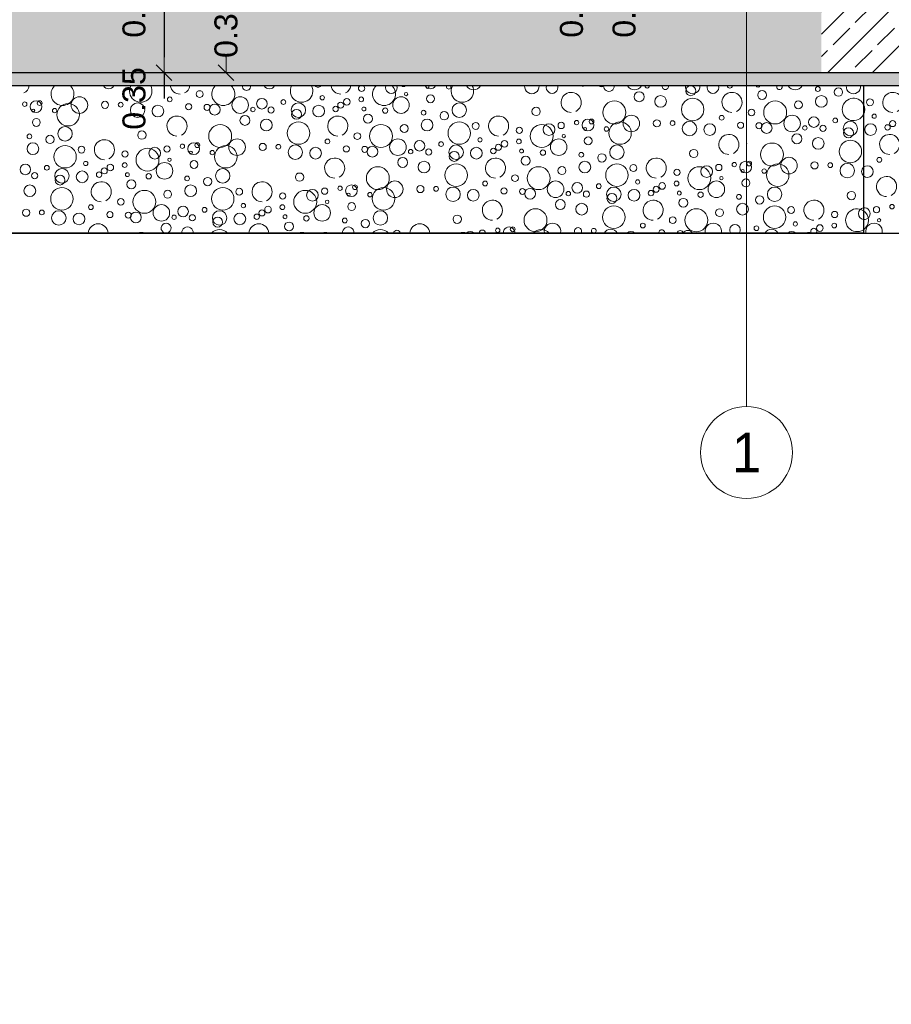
# Model space of a CAD drawing. Header units: metres. Extents: x -12 to 62.3, y -22.2 to 2.8.
# Tile 123 of 214: x 42.5 to 45.8, y -18.4 to -14.7. Entities that reach past the tile are written whole.
import ezdxf
from ezdxf.enums import TextEntityAlignment as Align

# ---------------------------------------------------------------- set-up
doc = ezdxf.new("R2010")
doc.units = ezdxf.units.M
doc.header["$LTSCALE"] = 20
doc.header["$MEASUREMENT"] = 0
doc.linetypes.add('Raster', pattern=[0.2, 0.1, -0.05, 0, -0.05])
doc.linetypes.add('Strichlinie', pattern=[0.2, 0.15, -0.05])
doc.layers.get('0').update_dxf_attribs({"color": 8, "lineweight": 9})
doc.layers.get('Defpoints').update_dxf_attribs({"color": 8, "lineweight": 9})
for name, color, linetype in [('EG__..___A_____ZEICHNEN', 8, 'Continuous'), ('Neubau_A - Bodenaustausch', 8, 'Continuous'), ('Neubau_A - Sauberkeitsschicht', 8, 'Continuous'), ('Neubau_A-Bodenplatte', 8, 'Continuous'), ('Neubau_R-Konstruktionsraster gross', 33, 'Continuous'), ('Neubau_T-Bemaßung', 8, 'Continuous')]:
    doc.layers.add(name, color=color, linetype=linetype)
doc.layers.add('S-Linien _ Schraffuren.2D', color=8, linetype='Continuous', lineweight=9)
doc.styles.add('ERSTELLTER_STIL_1', font='txt')
doc.styles.add('ERSTELLTER_STIL_2', font='arial.ttf')
doc.dimstyles.new('ERSTELLTER_STIL__1', dxfattribs={"dimtxt": 0.0875, "dimasz": 0.059375, "dimexe": 0.18, "dimexo": 0.0625, "dimgap": 0, "dimtad": 1, "dimzin": 0, "dimdsep": 46, "dimtxsty": 'ERSTELLTER_STIL_2', "dimblk": 'ARROWHEAD_6', "dimblk1": 'ARROWHEAD_6', "dimblk2": 'ARROWHEAD_6', "dimcen": 0.09, "dimclrd": 7, "dimclre": 7, "dimclrt": 7, "dimazin": 0, "dimtfac": 1, "dimtdec": 4, "dimtmove": 0, "dimatfit": 3, "dimfxl": 1, "dimtolj": 1, "dimtzin": 0, "dimarcsym": 0})
pattern_1 = [(45, (2952.9134, -10.175), (-0.0848528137, 0.0848528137), []), (45, (2952.87097, -10.13257), (-0.0848528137, 0.0848528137), [0.09, -0.03])]

# ---------------------------------------------------------------- blocks, each defined once
blk = doc.blocks.new('*X372', base_point=(-18420.1572, 0))
at = {"layer": 'Neubau_A - Bodenaustausch', "color": 253, "linetype": 'Continuous', "lineweight": 9, "true_color": 0x9f9f9f}
for centre, radius in [((-21327.5693, -4.7923), 0.00908), ((-21327.4908, -4.8041), 0.0158), ((-21330.379, -4.8534), 0.0315), ((-21330.0352, -4.8316), 0.00908), ((-21329.9215, -4.8113), 0.0128), ((-21329.7671, -4.8534), 0.0315), ((-21329.6846, -4.8481), 0.0201), ((-21329.4548, -4.8255), 0.00812), ((-21329.3614, -4.841), 0.0126), ((-21329.3067, -4.8316), 0.00908), ((-21329.1553, -4.8534), 0.0315), ((-21329.1362, -4.8113), 0.00642), ((-21329.043, -4.8293), 0.015), ((-21328.2491, -4.8216), 0.0189), ((-21328.1677, -4.8393), 0.0223), ((-21328.0455, -4.8699), 0.0427), ((-21327.7812, -4.815), 0.0169), ((-21327.5559, -4.8393), 0.0223), ((-21330.5871, -4.8498), 0.00837), ((-21330.544, -4.8593), 0.0223), ((-21330.5547, -4.8742), 0.00574), ((-21330.5303, -4.8458), 0.00908), ((-21330.4735, -4.8742), 0.00837), ((-21330.4218, -4.8899), 0.0427), ((-21330.2816, -4.8527), 0.0137), ((-21330.2219, -4.8518), 0.00908), ((-21330.1574, -4.8725), 0.0275), ((-21330.0804, -4.8763), 0.0223), ((-21329.9632, -4.8598), 0.0117), ((-21329.8931, -4.862), 0.0115), ((-21329.8641, -4.8706), 0.0205), ((-21329.7186, -4.8701), 0.00837), ((-21329.6496, -4.8721), 0.0118), ((-21329.6029, -4.8417), 0.00908), ((-21329.5456, -4.8725), 0.0275), ((-21329.4685, -4.8763), 0.0223), ((-21329.4041, -4.8681), 0.0103), ((-21329.3845, -4.8536), 0.0115), ((-21329.2965, -4.8681), 0.00732), ((-21329.2154, -4.8742), 0.0101), ((-21328.9337, -4.8725), 0.0275), ((-21328.6414, -4.8775), 0.0158), ((-21328.3434, -4.8813), 0.0436), ((-21327.8215, -4.8813), 0.0128), ((-21327.7316, -4.8813), 0.0436), ((-21327.6431, -4.8525), 0.015), ((-21330.543, -4.9193), 0.015), ((-21329.7491, -4.9116), 0.0189), ((-21329.5528, -4.8886), 0.0189), ((-21329.2812, -4.905), 0.0169), ((-21329.0693, -4.8823), 0.00908), ((-21328.9908, -4.8941), 0.0158), ((-21328.4303, -4.9158), 0.00908), ((-21328.279, -4.9234), 0.0315), ((-21327.9352, -4.9016), 0.00908), ((-21327.6671, -4.9234), 0.0315), ((-21327.5846, -4.9181), 0.0201), ((-21327.5029, -4.9117), 0.00908), ((-21330.4337, -4.9625), 0.0275), ((-21329.8434, -4.9713), 0.0436), ((-21329.6677, -4.9293), 0.0223), ((-21329.5455, -4.9599), 0.0427), ((-21329.2316, -4.9713), 0.0436), ((-21329.1431, -4.9425), 0.015), ((-21329.0559, -4.9293), 0.0223), ((-21328.9336, -4.9599), 0.0427), ((-21328.871, -4.9327), 0.013), ((-21328.7052, -4.9495), 0.0119), ((-21328.6198, -4.9713), 0.0436), ((-21328.5922, -4.9463), 0.0223), ((-21328.546, -4.9308), 0.0119), ((-21328.4871, -4.9198), 0.00837), ((-21328.444, -4.9293), 0.0223), ((-21328.4547, -4.9442), 0.00574), ((-21328.3735, -4.9442), 0.00837), ((-21328.3218, -4.9599), 0.0427), ((-21328.1816, -4.9227), 0.0137), ((-21328.1219, -4.9218), 0.00908), ((-21328.0574, -4.9425), 0.0275), ((-21327.9804, -4.9463), 0.0223), ((-21327.8632, -4.9298), 0.0117), ((-21327.7931, -4.932), 0.0115), ((-21327.7641, -4.9406), 0.0205), ((-21327.6186, -4.9401), 0.00837), ((-21327.5496, -4.9421), 0.0118), ((-21327.4456, -4.9425), 0.0275), ((-21327.4528, -4.9586), 0.0189), ((-21330.5693, -4.9723), 0.00908), ((-21330.4908, -4.9841), 0.0158), ((-21330.1414, -4.9675), 0.0158), ((-21329.779, -5.0134), 0.0315), ((-21329.3215, -4.9713), 0.0128), ((-21329.1671, -5.0134), 0.0315), ((-21328.8548, -4.9855), 0.00812), ((-21328.5553, -5.0134), 0.0315), ((-21328.5362, -4.9713), 0.00642), ((-21328.443, -4.9893), 0.015), ((-21327.6491, -4.9816), 0.0189), ((-21327.5677, -4.9993), 0.0223), ((-21330.5559, -5.0193), 0.0223), ((-21330.4336, -5.0499), 0.0427), ((-21330.371, -5.0227), 0.013), ((-21330.1198, -5.0613), 0.0436), ((-21330.0922, -5.0363), 0.0223), ((-21330.046, -5.0208), 0.0119), ((-21329.9871, -5.0098), 0.00837), ((-21329.944, -5.0193), 0.0223), ((-21329.9303, -5.0058), 0.00908), ((-21329.8218, -5.0499), 0.0427), ((-21329.6816, -5.0127), 0.0137), ((-21329.6219, -5.0118), 0.00908), ((-21329.5574, -5.0325), 0.0275), ((-21329.4804, -5.0363), 0.0223), ((-21329.4352, -4.9916), 0.00908), ((-21329.3632, -5.0198), 0.0117), ((-21329.2931, -5.022), 0.0115), ((-21329.2641, -5.0306), 0.0205), ((-21329.0846, -5.0081), 0.0201), ((-21329.0029, -5.0017), 0.00908), ((-21328.9456, -5.0325), 0.0275), ((-21328.8685, -5.0363), 0.0223), ((-21328.8041, -5.0281), 0.0103), ((-21328.7845, -5.0136), 0.0115), ((-21328.7614, -5.001), 0.0126), ((-21328.7067, -4.9916), 0.00908), ((-21328.3337, -5.0325), 0.0275), ((-21327.7434, -5.0413), 0.0436), ((-21327.4455, -5.0299), 0.0427), ((-21330.2052, -5.0395), 0.0119), ((-21330.0362, -5.0613), 0.00642), ((-21329.9547, -5.0342), 0.00574), ((-21329.8735, -5.0342), 0.00837), ((-21329.1491, -5.0716), 0.0189), ((-21329.1186, -5.0301), 0.00837), ((-21329.0496, -5.0321), 0.0118), ((-21328.9528, -5.0486), 0.0189), ((-21328.6965, -5.0281), 0.00732), ((-21328.6812, -5.065), 0.0169), ((-21328.6154, -5.0342), 0.0101), ((-21328.4693, -5.0423), 0.00908), ((-21328.3908, -5.0541), 0.0158), ((-21328.0414, -5.0375), 0.0158), ((-21327.679, -5.0834), 0.0315), ((-21330.5846, -5.0981), 0.0201), ((-21330.5029, -5.0917), 0.00908), ((-21330.3548, -5.0755), 0.00812), ((-21330.2845, -5.1036), 0.0115), ((-21330.2614, -5.091), 0.0126), ((-21330.2067, -5.0816), 0.00908), ((-21330.0553, -5.1034), 0.0315), ((-21329.943, -5.0793), 0.015), ((-21329.2434, -5.1313), 0.0436), ((-21329.0677, -5.0893), 0.0223), ((-21328.9455, -5.1199), 0.0427), ((-21328.6316, -5.1313), 0.0436), ((-21328.5431, -5.1025), 0.015), ((-21328.4559, -5.0893), 0.0223), ((-21328.3336, -5.1199), 0.0427), ((-21328.271, -5.0927), 0.013), ((-21328.0198, -5.1313), 0.0436), ((-21327.9922, -5.1063), 0.0223), ((-21327.946, -5.0908), 0.0119), ((-21327.8871, -5.0798), 0.00837), ((-21327.844, -5.0893), 0.0223), ((-21327.8303, -5.0758), 0.00908), ((-21327.7218, -5.1199), 0.0427), ((-21327.5816, -5.0827), 0.0137), ((-21327.5219, -5.0818), 0.00908), ((-21327.4574, -5.1025), 0.0275), ((-21330.5496, -5.1221), 0.0118), ((-21330.4456, -5.1225), 0.0275), ((-21330.4528, -5.1386), 0.0189), ((-21330.3685, -5.1263), 0.0223), ((-21330.3041, -5.1181), 0.0103), ((-21330.1965, -5.1181), 0.00732), ((-21330.1154, -5.1242), 0.0101), ((-21329.9693, -5.1323), 0.00908), ((-21329.8908, -5.1441), 0.0158), ((-21329.8337, -5.1225), 0.0275), ((-21329.5414, -5.1275), 0.0158), ((-21328.7215, -5.1313), 0.0128), ((-21328.1052, -5.1095), 0.0119), ((-21327.9362, -5.1313), 0.00642), ((-21327.8547, -5.1042), 0.00574), ((-21327.7735, -5.1042), 0.00837), ((-21330.5677, -5.1793), 0.0223), ((-21330.4455, -5.2099), 0.0427), ((-21330.1812, -5.155), 0.0169), ((-21329.9559, -5.1793), 0.0223), ((-21329.8336, -5.2099), 0.0427), ((-21329.446, -5.1808), 0.0119), ((-21329.3871, -5.1698), 0.00837), ((-21329.344, -5.1793), 0.0223), ((-21329.3303, -5.1658), 0.00908), ((-21329.2218, -5.2099), 0.0427), ((-21329.179, -5.1734), 0.0315), ((-21329.0816, -5.1727), 0.0137), ((-21329.0219, -5.1718), 0.00908), ((-21328.9574, -5.1925), 0.0275), ((-21328.8352, -5.1516), 0.00908), ((-21328.7632, -5.1798), 0.0117), ((-21328.5671, -5.1734), 0.0315), ((-21328.4846, -5.1681), 0.0201), ((-21328.4029, -5.1617), 0.00908), ((-21328.3456, -5.1925), 0.0275), ((-21328.2548, -5.1455), 0.00812), ((-21328.1845, -5.1736), 0.0115), ((-21328.1614, -5.161), 0.0126), ((-21328.1067, -5.1516), 0.00908), ((-21327.9553, -5.1734), 0.0315), ((-21327.843, -5.1493), 0.015), ((-21327.7337, -5.1925), 0.0275), ((-21330.1316, -5.2213), 0.0436), ((-21330.0431, -5.1925), 0.015), ((-21329.771, -5.1827), 0.013), ((-21329.6052, -5.1995), 0.0119), ((-21329.5198, -5.2213), 0.0436), ((-21329.4922, -5.1963), 0.0223), ((-21329.3547, -5.1942), 0.00574), ((-21329.2735, -5.1942), 0.00837), ((-21328.8804, -5.1963), 0.0223), ((-21328.6931, -5.182), 0.0115), ((-21328.6641, -5.1906), 0.0205), ((-21328.5186, -5.1901), 0.00837), ((-21328.4496, -5.1921), 0.0118), ((-21328.3528, -5.2086), 0.0189), ((-21328.2685, -5.1963), 0.0223), ((-21328.2041, -5.1881), 0.0103), ((-21328.0965, -5.1881), 0.00732), ((-21328.0154, -5.1942), 0.0101), ((-21327.8693, -5.2023), 0.00908), ((-21327.7908, -5.2141), 0.0158), ((-21327.4414, -5.1975), 0.0158), ((-21330.3352, -5.2416), 0.00908), ((-21330.2215, -5.2213), 0.0128), ((-21330.0671, -5.2634), 0.0315), ((-21329.9846, -5.2581), 0.0201), ((-21329.9029, -5.2517), 0.00908), ((-21329.7548, -5.2355), 0.00812), ((-21329.6614, -5.251), 0.0126), ((-21329.6067, -5.2416), 0.00908), ((-21329.4553, -5.2634), 0.0315), ((-21329.4362, -5.2213), 0.00642), ((-21329.343, -5.2393), 0.015), ((-21328.5491, -5.2316), 0.0189), ((-21328.4677, -5.2493), 0.0223), ((-21328.3455, -5.2799), 0.0427), ((-21328.0812, -5.225), 0.0169), ((-21327.8559, -5.2493), 0.0223), ((-21327.7336, -5.2799), 0.0427), ((-21327.671, -5.2527), 0.013), ((-21330.5816, -5.2627), 0.0137), ((-21330.5219, -5.2618), 0.00908), ((-21330.4574, -5.2825), 0.0275), ((-21330.3804, -5.2863), 0.0223), ((-21330.2632, -5.2698), 0.0117), ((-21330.1931, -5.272), 0.0115), ((-21330.1641, -5.2806), 0.0205), ((-21330.0186, -5.2801), 0.00837), ((-21329.9496, -5.2821), 0.0118), ((-21329.8456, -5.2825), 0.0275), ((-21329.8528, -5.2986), 0.0189), ((-21329.7685, -5.2863), 0.0223), ((-21329.7041, -5.2781), 0.0103), ((-21329.6845, -5.2636), 0.0115), ((-21329.5965, -5.2781), 0.00732), ((-21329.5154, -5.2842), 0.0101), ((-21329.2337, -5.2825), 0.0275), ((-21328.9414, -5.2875), 0.0158), ((-21328.6434, -5.2913), 0.0436), ((-21328.1215, -5.2913), 0.0128), ((-21328.0316, -5.2913), 0.0436), ((-21327.9431, -5.2625), 0.015), ((-21327.5052, -5.2695), 0.0119), ((-21329.5812, -5.315), 0.0169), ((-21329.3693, -5.2923), 0.00908), ((-21329.2908, -5.3041), 0.0158), ((-21328.7303, -5.3258), 0.00908), ((-21328.2352, -5.3116), 0.00908), ((-21327.8029, -5.3217), 0.00908), ((-21327.6548, -5.3055), 0.00812), ((-21327.5614, -5.321), 0.0126), ((-21327.5067, -5.3116), 0.00908), ((-21328.7871, -5.3298), 0.00837)]:
    blk.add_circle(centre, radius, dxfattribs=at)
for centre, radius, start, end in [((-21330.6077, -4.7731), 0.0382, 296.5651, 349.6401), ((-21330.4434, -4.8113), 0.0436, 134.0002, 45.9998), ((-21330.2677, -4.7693), 0.0223, 208.6792, 331.3208), ((-21330.1455, -4.7999), 0.0427, 152.2733, 27.7267), ((-21329.9959, -4.7731), 0.0382, 190.3599, 270), ((-21329.9959, -4.7731), 0.0382, 296.5651, 349.6401), ((-21329.8316, -4.8113), 0.0436, 134.0002, 45.9998), ((-21329.7431, -4.7825), 0.015, 170.4066, 9.5934), ((-21329.6559, -4.7693), 0.0223, 208.6792, 331.3208), ((-21329.5336, -4.7999), 0.0427, 152.2733, 27.7267), ((-21329.471, -4.7727), 0.013, 214.1665, 325.8335), ((-21329.384, -4.7731), 0.0382, 190.3599, 270), ((-21329.384, -4.7731), 0.0382, 296.5651, 349.6401), ((-21329.3052, -4.7895), 0.0119, 127.0959, 52.9041), ((-21329.2198, -4.8113), 0.0436, 134.0002, 45.9998), ((-21329.1922, -4.7863), 0.0223, 163.6432, 16.3568), ((-21329.146, -4.7708), 0.0119, 230.4709, 309.5291), ((-21329.044, -4.7693), 0.0223, 208.6792, 331.3208), ((-21329.0547, -4.7842), 0.00574, 133.4617, 46.5383), ((-21328.9735, -4.7842), 0.00837, 150.1377, 29.8623), ((-21328.9218, -4.7999), 0.0427, 152.2733, 27.7267), ((-21328.879, -4.7634), 0.0315, 211.9024, 328.0976), ((-21328.6574, -4.7825), 0.0275, 174.8914, 5.1086), ((-21328.5804, -4.7863), 0.0223, 163.6432, 16.3568), ((-21328.4632, -4.7698), 0.0117, 240.9652, 299.0348), ((-21328.3931, -4.772), 0.0115, 224.2462, 315.7538), ((-21328.3641, -4.7806), 0.0205, 178.4632, 1.5368), ((-21328.2671, -4.7634), 0.0315, 211.9024, 328.0976), ((-21328.2186, -4.7801), 0.00837, 179.2639, 0.7361), ((-21328.1496, -4.7821), 0.0118, 169.5963, 10.4037), ((-21328.0456, -4.7825), 0.0275, 174.8914, 5.1086), ((-21328.0528, -4.7986), 0.0189, 98.958, 81.042), ((-21327.9685, -4.7863), 0.0223, 163.6432, 16.3568), ((-21327.9041, -4.7781), 0.0103, 190.7036, 349.2964), ((-21327.7965, -4.7781), 0.00732, 195.2279, 344.7721), ((-21327.7154, -4.7842), 0.0101, 155.7579, 24.2421), ((-21327.6553, -4.7634), 0.0315, 211.9024, 328.0976), ((-21327.4337, -4.7825), 0.0275, 174.8914, 5.1086), ((-21328.5077, -4.8431), 0.0382, 296.5651, 270), ((-21327.8959, -4.8431), 0.0382, 296.5651, 270), ((-21327.4336, -4.8699), 0.0427, 26.931, 333.069), ((-21330.0077, -4.9331), 0.0382, 296.5651, 270), ((-21329.3959, -4.9331), 0.0382, 296.5651, 270), ((-21328.784, -4.9331), 0.0382, 296.5651, 270), ((-21327.9077, -5.0031), 0.0382, 296.5651, 270), ((-21330.284, -5.0231), 0.0382, 296.5651, 270), ((-21329.4077, -5.0931), 0.0382, 296.5651, 270), ((-21328.7959, -5.0931), 0.0382, 296.5651, 270), ((-21328.184, -5.0931), 0.0382, 296.5651, 270), ((-21327.3804, -5.1063), 0.0223, 132.9867, 227.0134), ((-21330.2959, -5.1831), 0.0382, 296.5651, 270), ((-21329.684, -5.1831), 0.0382, 296.5651, 270), ((-21328.8077, -5.2531), 0.0382, 296.5651, 270), ((-21328.1959, -5.2531), 0.0382, 296.5651, 270), ((-21327.584, -5.2531), 0.0382, 296.5651, 270), ((-21327.4198, -5.2913), 0.0436, 56.2319, 303.7681), ((-21327.3922, -5.2663), 0.0223, 98.6533, 261.3467), ((-21330.3077, -5.3431), 0.0382, 4.7003, 175.2997), ((-21330.0491, -5.3216), 0.0189, 284.1222, 255.8778), ((-21329.9677, -5.3393), 0.0223, 358.2255, 181.7745), ((-21329.6959, -5.3431), 0.0382, 4.7003, 175.2997), ((-21329.3559, -5.3393), 0.0223, 358.2255, 181.7745), ((-21329.084, -5.3431), 0.0382, 4.7003, 175.2997), ((-21328.744, -5.3393), 0.0223, 358.2255, 181.7745), ((-21328.579, -5.3334), 0.0315, 347.8175, 192.1825), ((-21327.9671, -5.3334), 0.0315, 347.8175, 192.1825), ((-21327.8846, -5.3281), 0.0201, 323.6342, 216.3658), ((-21330.1434, -5.3813), 0.0436, 71.6093, 108.3907), ((-21329.8455, -5.3699), 0.0427, 44.3782, 135.6218), ((-21329.5316, -5.3813), 0.0436, 71.6093, 108.3907), ((-21329.4431, -5.3525), 0.015, 56.4776, 123.5224), ((-21329.2336, -5.3699), 0.0427, 44.3782, 135.6218), ((-21329.171, -5.3427), 0.013, 12.0056, 167.9944), ((-21328.9198, -5.3813), 0.0436, 71.6093, 108.3907), ((-21328.8922, -5.3563), 0.0223, 46.933, 133.067), ((-21328.846, -5.3408), 0.0119, 3.8018, 176.1982), ((-21328.6218, -5.3699), 0.0427, 44.3782, 135.6218), ((-21328.4816, -5.3327), 0.0137, 327.8757, 212.1243), ((-21328.4219, -5.3318), 0.00908, 296.0114, 243.9886), ((-21328.3574, -5.3525), 0.0275, 26.8758, 153.1242), ((-21328.2804, -5.3563), 0.0223, 46.933, 133.067), ((-21328.1632, -5.3398), 0.0117, 358.8465, 181.1535), ((-21328.0931, -5.342), 0.0115, 9.9852, 170.0148), ((-21328.0641, -5.3506), 0.0205, 30.9065, 149.0935), ((-21327.7456, -5.3525), 0.0275, 26.8758, 153.1242), ((-21327.6685, -5.3563), 0.0223, 46.933, 133.067), ((-21327.6041, -5.3481), 0.0103, 51.3257, 128.6743), ((-21327.5845, -5.3336), 0.0115, 325.8829, 214.1171)]:
    blk.add_arc(centre, radius, start, end, dxfattribs=at)
blk = doc.blocks.new('*X378', base_point=(-18420.1572, 0))
at = {"layer": 'S-Linien _ Schraffuren.2D', "color": 253, "linetype": 'Continuous', "lineweight": 9, "true_color": 0x9f9f9f}
for centre, radius in [((-21327.371, -4.8427), 0.013), ((-21327.3548, -4.8955), 0.00812), ((-21327.3685, -4.9463), 0.0223), ((-21327.3041, -4.9381), 0.0103), ((-21327.2845, -4.9236), 0.0115), ((-21327.3352, -5.0616), 0.00908), ((-21327.346, -5.2508), 0.0119), ((-21327.2871, -5.2398), 0.00837), ((-21327.3362, -5.2913), 0.00642)]:
    blk.add_circle(centre, radius, dxfattribs=at)
for centre, radius, start, end in [((-21327.284, -4.8431), 0.0382, 296.5651, 270), ((-21327.4336, -4.8699), 0.0427, 333.0693, 26.9307), ((-21327.2959, -5.0031), 0.0382, 296.5651, 270), ((-21327.3804, -5.1063), 0.0223, 227.0135, 132.9865), ((-21327.3077, -5.1631), 0.0382, 296.5651, 270), ((-21327.3922, -5.2663), 0.0223, 261.3467, 98.6533), ((-21327.4198, -5.2913), 0.0436, 303.7682, 56.2318), ((-21327.3553, -5.3334), 0.0315, 347.8175, 192.1825)]:
    blk.add_arc(centre, radius, start, end, dxfattribs=at)
blk = doc.blocks.new('ARROWHEAD_6')
at = {"color": 0, "linetype": 'Continuous', "lineweight": 0}
for p, q in [((0, 0), (-1, 0)), ((-0.5, -0.5), (0.5, 0.5))]:
    blk.add_line(p, q, dxfattribs=at)
blk = doc.blocks.new('*D450')
at = {"layer": 'Defpoints', "color": 0, "linetype": 'Continuous', "transparency": 16777216}
for p in [(43.0137, -14.555), (45.515, -14.555), (45.515, -14.905)]:
    blk.add_point(p, dxfattribs=at)
at = {"layer": 'Neubau_T-Bemaßung', "linetype": 'Continuous', "lineweight": -2, "transparency": 16777216}
for p, q in [((45.4525, -14.555), (42.8337, -14.555)), ((43.0137, -14.6144), (43.0137, -14.8456)), ((45.4525, -14.905), (42.8337, -14.905)), ((43.0137, -14.905), (43.0137, -15.0031))]:
    blk.add_line(p, q, dxfattribs=at)
at = {"layer": 'Neubau_T-Bemaßung', "linetype": 'Continuous', "lineweight": -2, "transparency": 16777216, "xscale": 0.059375, "yscale": 0.059375, "zscale": 0.059375}
for p, rotation in [((43.0137, -14.555), 90), ((43.0137, -14.905), 270)]:
    blk.add_blockref('ARROWHEAD_6', p, dxfattribs=dict(at, rotation=rotation))
at = {"layer": 'Neubau_T-Bemaßung', "linetype": 'Continuous', "transparency": 16777216, "insert": (42.8997, -15.0031), "char_height": 0.0875, "attachment_point": 5, "rotation": 90, "style": 'ERSTELLTER_STIL_2'}
blk.add_mtext('\\A1;0.35', dxfattribs=at)
blk = doc.blocks.new('*D451')
at = {"layer": 'Defpoints', "color": 0, "linetype": 'Continuous', "transparency": 16777216}
for p in [(33.87, -14.405), (43.0137, -14.405), (45.515, -14.555)]:
    blk.add_point(p, dxfattribs=at)
at = {"layer": 'Neubau_T-Bemaßung', "linetype": 'Continuous', "lineweight": -2, "transparency": 16777216}
for p, q in [((33.9325, -14.405), (43.1937, -14.405)), ((43.0137, -14.4644), (43.0137, -14.4956)), ((45.4525, -14.555), (42.8337, -14.555)), ((43.0137, -14.555), (43.0137, -14.6531))]:
    blk.add_line(p, q, dxfattribs=at)
at = {"layer": 'Neubau_T-Bemaßung', "linetype": 'Continuous', "lineweight": -2, "transparency": 16777216, "xscale": 0.059375, "yscale": 0.059375, "zscale": 0.059375}
for p, rotation in [((43.0137, -14.405), 90), ((43.0137, -14.555), 270)]:
    blk.add_blockref('ARROWHEAD_6', p, dxfattribs=dict(at, rotation=rotation))
at = {"layer": 'Neubau_T-Bemaßung', "linetype": 'Continuous', "transparency": 16777216, "insert": (42.8997, -14.6531), "char_height": 0.0875, "attachment_point": 5, "rotation": 90, "style": 'ERSTELLTER_STIL_2'}
blk.add_mtext('\\A1;0.15', dxfattribs=at)
blk = doc.blocks.new('*D467')
at = {"layer": 'Defpoints', "color": 0, "linetype": 'Continuous', "transparency": 16777216}
for p in [(43.2497, -14.555), (45.515, -14.555), (45.515, -14.905)]:
    blk.add_point(p, dxfattribs=at)
at = {"layer": 'Neubau_T-Bemaßung', "linetype": 'Continuous', "lineweight": -2, "transparency": 16777216}
for p, q in [((45.4525, -14.555), (43.0697, -14.555)), ((43.2497, -14.6144), (43.2497, -14.6162)), ((43.2497, -14.8456), (43.2497, -14.8441)), ((45.4525, -14.905), (43.0697, -14.905))]:
    blk.add_line(p, q, dxfattribs=at)
at = {"layer": 'Neubau_T-Bemaßung', "linetype": 'Continuous', "lineweight": -2, "transparency": 16777216, "xscale": 0.059375, "yscale": 0.059375, "zscale": 0.059375}
for p, rotation in [((43.2497, -14.555), 90), ((43.2497, -14.905), 270)]:
    blk.add_blockref('ARROWHEAD_6', p, dxfattribs=dict(at, rotation=rotation))
at = {"layer": 'Neubau_T-Bemaßung', "linetype": 'Continuous', "transparency": 16777216, "insert": (43.2497, -14.7301), "char_height": 0.0875, "attachment_point": 5, "rotation": 90, "style": 'ERSTELLTER_STIL_2'}
blk.add_mtext('\\A1;0.35', dxfattribs=at)
blk = doc.blocks.new('*D478')
at = {"layer": 'Defpoints', "color": 0, "linetype": 'Continuous', "transparency": 16777216}
for p in [(19.0274, -14.555), (45.515, -14.555), (18.45, -15.055)]:
    blk.add_point(p, dxfattribs=at)
at = {"layer": 'Neubau_T-Bemaßung', "linetype": 'Continuous', "lineweight": -2, "transparency": 16777216}
for p, q in [((45.4525, -14.555), (18.8474, -14.555)), ((19.0274, -14.6144), (19.0274, -14.6249)), ((19.0274, -14.9956), (19.0274, -14.8519)), ((18.5125, -15.055), (19.2074, -15.055))]:
    blk.add_line(p, q, dxfattribs=at)
at = {"layer": 'Neubau_T-Bemaßung', "linetype": 'Continuous', "lineweight": -2, "transparency": 16777216, "xscale": 0.059375, "yscale": 0.059375, "zscale": 0.059375}
for p, rotation in [((19.0274, -14.555), 90), ((19.0274, -15.055), 270)]:
    blk.add_blockref('ARROWHEAD_6', p, dxfattribs=dict(at, rotation=rotation))
at = {"layer": 'Neubau_T-Bemaßung', "linetype": 'Continuous', "transparency": 16777216, "insert": (19.0274, -14.7384), "char_height": 0.0875, "attachment_point": 5, "rotation": 90, "style": 'ERSTELLTER_STIL_2'}
blk.add_mtext('\\A1;0.50', dxfattribs=at)
blk = doc.blocks.new('*D494')
at = {"layer": 'Defpoints', "color": 0, "linetype": 'Continuous', "transparency": 16777216}
for p in [(19.3774, -14.555), (45.515, -14.555), (20.25, -15.055)]:
    blk.add_point(p, dxfattribs=at)
at = {"layer": 'Neubau_T-Bemaßung', "linetype": 'Continuous', "lineweight": -2, "transparency": 16777216}
for p, q in [((45.4525, -14.555), (19.1974, -14.555)), ((19.3774, -14.6144), (19.3774, -14.6917)), ((19.3774, -14.9956), (19.3774, -14.9186)), ((20.1875, -15.055), (19.1974, -15.055))]:
    blk.add_line(p, q, dxfattribs=at)
at = {"layer": 'Neubau_T-Bemaßung', "linetype": 'Continuous', "lineweight": -2, "transparency": 16777216, "xscale": 0.059375, "yscale": 0.059375, "zscale": 0.059375}
for p, rotation in [((19.3774, -14.555), 90), ((19.3774, -15.055), 270)]:
    blk.add_blockref('ARROWHEAD_6', p, dxfattribs=dict(at, rotation=rotation))
at = {"layer": 'Neubau_T-Bemaßung', "linetype": 'Continuous', "transparency": 16777216, "insert": (19.3774, -14.8051), "char_height": 0.0875, "attachment_point": 5, "rotation": 90, "style": 'ERSTELLTER_STIL_2'}
blk.add_mtext('\\A1;0.50', dxfattribs=at)
blk = doc.blocks.new('*D434')
at = {"layer": 'Defpoints', "color": 0, "linetype": 'Continuous', "transparency": 16777216}
for p in [(44.6785, -14.405), (45.055, -14.405), (45.515, -14.555)]:
    blk.add_point(p, dxfattribs=at)
at = {"layer": 'Neubau_T-Bemaßung', "linetype": 'Continuous', "lineweight": -2, "transparency": 16777216}
for p, q in [((44.9925, -14.405), (44.4985, -14.405)), ((44.6785, -14.4644), (44.6785, -14.4956)), ((45.4525, -14.555), (44.4985, -14.555)), ((44.6785, -14.555), (44.6785, -14.6531))]:
    blk.add_line(p, q, dxfattribs=at)
at = {"layer": 'Neubau_T-Bemaßung', "linetype": 'Continuous', "lineweight": -2, "transparency": 16777216, "xscale": 0.059375, "yscale": 0.059375, "zscale": 0.059375}
for p, rotation in [((44.6785, -14.405), 90), ((44.6785, -14.555), 270)]:
    blk.add_blockref('ARROWHEAD_6', p, dxfattribs=dict(at, rotation=rotation))
at = {"layer": 'Neubau_T-Bemaßung', "linetype": 'Continuous', "transparency": 16777216, "insert": (44.5645, -14.6531), "char_height": 0.0875, "attachment_point": 5, "rotation": 90, "style": 'ERSTELLTER_STIL_2'}
blk.add_mtext('\\A1;0.15', dxfattribs=at)
blk = doc.blocks.new('*D437')
at = {"layer": 'Defpoints', "color": 0, "linetype": 'Continuous', "transparency": 16777216}
for p in [(44.878, -14.415), (45.055, -14.415), (45.515, -14.555)]:
    blk.add_point(p, dxfattribs=at)
at = {"layer": 'Neubau_T-Bemaßung', "linetype": 'Continuous', "lineweight": -2, "transparency": 16777216}
for p, q in [((44.9925, -14.415), (44.698, -14.415)), ((44.878, -14.4744), (44.878, -14.4956)), ((45.4525, -14.555), (44.698, -14.555)), ((44.878, -14.555), (44.878, -14.6531))]:
    blk.add_line(p, q, dxfattribs=at)
at = {"layer": 'Neubau_T-Bemaßung', "linetype": 'Continuous', "lineweight": -2, "transparency": 16777216, "xscale": 0.059375, "yscale": 0.059375, "zscale": 0.059375}
for p, rotation in [((44.878, -14.415), 90), ((44.878, -14.555), 270)]:
    blk.add_blockref('ARROWHEAD_6', p, dxfattribs=dict(at, rotation=rotation))
at = {"layer": 'Neubau_T-Bemaßung', "linetype": 'Continuous', "transparency": 16777216, "insert": (44.7645, -14.6531), "char_height": 0.0875, "attachment_point": 5, "rotation": 90, "style": 'ERSTELLTER_STIL_2'}
blk.add_mtext('\\A1;0.14', dxfattribs=at)

msp = doc.modelspace()

# ---------------------------------------------------------------- hatches: boundary and pattern name
at = {"layer": 'Neubau_A - Sauberkeitsschicht', "linetype": 'Continuous'}
h = msp.add_hatch(dxfattribs=at)
h.set_pattern_fill('BETON__UNBEWEHRT_0001', color=256, style=0, pattern_type=2)
h.set_pattern_definition([(45, (2952.9134, -10.175), (-0.0353553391, 0.0353553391), [0.0375, -0.0125]), (45, (2952.9134, -10.139645), (-0.0353553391, 0.0353553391), [0.0375, -0.0125])])
h.paths.add_polyline_path([(23.525, -14.955), (48.9511, -14.955), (48.9511, -14.905), (23.525, -14.905)])
at = {"layer": 'Neubau_A-Bodenplatte', "linetype": 'Continuous'}
h = msp.add_hatch(dxfattribs=at)
h.set_pattern_fill('BETON__STAHLBETON_0001', color=256, style=0, pattern_type=2)
h.set_pattern_definition(pattern_1)
h.paths.add_polyline_path([(45.515, -14.555), (14.39, -14.555), (14.39, -14.905), (45.515, -14.905)])
h = msp.add_hatch(dxfattribs=at)
h.set_pattern_fill('BETON__STAHLBETON_0001', color=256, style=0, pattern_type=2)
h.set_pattern_definition(pattern_1)
h.paths.add_polyline_path([(48.9511, -14.555), (45.515, -14.555), (45.515, -14.905), (48.9511, -14.905)])

# ---------------------------------------------------------------- linework, layer by layer
at = {"layer": 'EG__..___A_____ZEICHNEN'}
msp.add_lwpolyline([(9.4144, -11.5194), (13.55, -15.655), (14.23, -15.655), (17.8213, -15.655), (17.9713, -15.805), (20.7287, -15.805), (20.8787, -15.655), (23.975, -15.655), (24.115, -15.515), (45.675, -15.515), (46.2521, -15.515), (47.1231, -15.515), (49.9511, -15.515), (54.1607, -11.3054), (62.23, -11.3946), (62.23, -22.195), (-11.9977, -22.195)], dxfattribs=at)
at = {"layer": 'Neubau_A - Bodenaustausch', "linetype": 'Continuous'}
for p, q in [((45.675, -14.955), (45.675, -15.515)), ((45.675, -15.515), (24.115, -15.515))]:
    msp.add_line(p, q, dxfattribs=at)
at = {"layer": 'Neubau_A - Sauberkeitsschicht', "linetype": 'Continuous'}
for p, q in [((48.9511, -14.905), (45.515, -14.905)), ((45.675, -14.955), (23.715, -14.955)), ((48.9511, -14.955), (45.675, -14.955))]:
    msp.add_line(p, q, dxfattribs=at)
at = {"layer": 'Neubau_A-Bodenplatte', "linetype": 'Continuous', "flags": 128}
msp.add_lwpolyline([(45.515, -14.905), (23.525, -14.905), (20.4, -14.905)], dxfattribs=at)
at = {"layer": 'Neubau_R-Konstruktionsraster gross', "linetype": 'Raster', "lineweight": 9}
for p, q in [((45.23, -1.175), (45.23, -15.175)), ((45.23, -15.175), (45.23, -16.175))]:
    msp.add_line(p, q, dxfattribs=at)
at = {"layer": 'Neubau_R-Konstruktionsraster gross', "linetype": 'Continuous', "lineweight": 9, "flags": 128}
msp.add_lwpolyline([(45.23, -16.525, 1), (45.23, -16.175, 1)], format="xyb", close=True, dxfattribs=at)
at = {"layer": 'Neubau_R-Konstruktionsraster gross', "linetype": 'Raster', "lineweight": 9}
msp.add_point((45.23, -15.175), dxfattribs=at)
msp.add_point((45.23, -15.175), dxfattribs=at)
at = {"layer": 'S-Linien _ Schraffuren.2D', "color": 21, "linetype": 'Strichlinie', "flags": 128}
msp.add_lwpolyline([(54.1607, -11.3054), (52.23, -11.284), (48.5204, -11.243), (46.1146, -11.201), (45.9894, -11.1053), (43.0553, -11.0705), (36.8715, -10.9761), (32.342, -10.9037), (27.1349, -10.8189), (17.8029, -10.6526), (12.8627, -10.5786), (12.7626, -10.6353), (12.3922, -10.6329), (10.3622, -10.6318), (8.3064, -10.614), (8.2075, -10.6292), (1.2151, -10.6559), (-0.1429, -10.7019), (-2.2849, -10.6801), (-1.3, -11.665), (0.34, -11.665), (0.34, -11.405), (9.14, -11.405), (13.39, -15.655), (17.8213, -15.655), (17.9713, -15.805), (20.7287, -15.805), (20.8787, -15.655), (23.975, -15.655), (24.115, -15.515), (49.9511, -15.515)], close=True, dxfattribs=at)

# ---------------------------------------------------------------- block references
at = {"layer": 'Neubau_A - Bodenaustausch'}
msp.add_blockref('*X372', (2952.9134, -10.175), dxfattribs=at)
at = {"layer": 'S-Linien _ Schraffuren.2D', "linetype": 'Continuous'}
msp.add_blockref('*X378', (2952.9134, -10.175), dxfattribs=at)

# ---------------------------------------------------------------- texts
at = {"layer": 'Neubau_R-Konstruktionsraster gross', "style": 'ERSTELLTER_STIL_1'}
msp.add_text('1', height=0.15, dxfattribs=at).set_placement((45.23, -16.275), align=Align.TOP_CENTER)

# ---------------------------------------------------------------- dimensions: what is measured, and where the dimension line sits
at = {"layer": 'Neubau_T-Bemaßung', "linetype": 'Continuous'}
for base, p1, p2, picture, middle in [((43.0137, -14.405), (45.515, -14.555), (33.87, -14.405), '*D451', (42.8997, -14.6531)), ((44.6785, -14.405), (45.515, -14.555), (45.055, -14.405), '*D434', (44.5645, -14.6531)), ((44.878, -14.415), (45.515, -14.555), (45.055, -14.415), '*D437', (44.7645, -14.6531)), ((19.0274, -14.555), (18.45, -15.055), (45.515, -14.555), '*D478', (19.0274, -14.7384)), ((19.3774, -14.555), (20.25, -15.055), (45.515, -14.555), '*D494', (19.3774, -14.8051)), ((43.0137, -14.555), (45.515, -14.905), (45.515, -14.555), '*D450', (42.8997, -15.0031)), ((43.2497, -14.555), (45.515, -14.905), (45.515, -14.555), '*D467', (43.2497, -14.7301))]:
    dim = msp.add_linear_dim(base=base, p1=p1, p2=p2, angle=90, dimstyle='ERSTELLTER_STIL__1', override={"dimclrd": 256, "dimclre": 256, "dimclrt": 256}, dxfattribs=at)
    dim.commit()
    dim.dimension.update_dxf_attribs({"geometry": picture, "text_midpoint": middle, "dimtype": 160, "text_rotation": 90})

doc.saveas('drawing.dxf')
